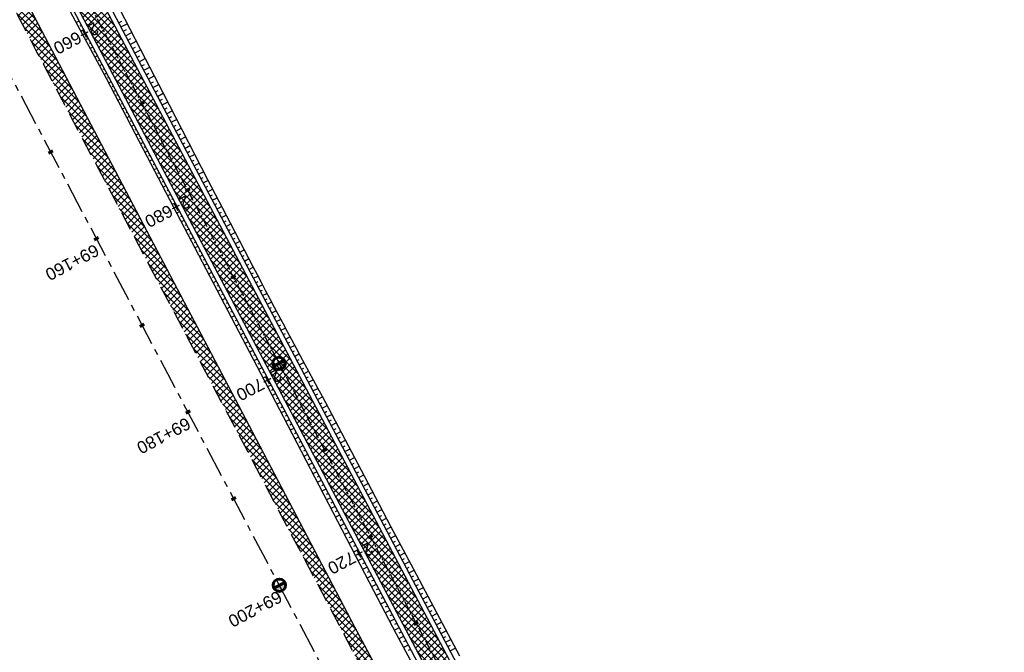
# Model space of a CAD drawing. Header units: metres. Extents: x 7529682 to 7533704, y 5721210 to 5727842.
# Tile 25 of 64: x 7530948 to 7531049, y 5725385 to 5725450. Entities that reach past the tile are written whole.
import ezdxf

# ---------------------------------------------------------------- set-up
doc = ezdxf.new("R2010")
doc.units = ezdxf.units.M
doc.linetypes.add('CENTER', pattern=[50.8, 31.75, -6.35, 6.35, -6.35])
doc.linetypes.add('HIDDEN', pattern=[9.525, 6.35, -3.175])
for name, color, linetype in [('C-DROGI-SYTUACJA-ETYKIETY', 7, 'Continuous'), ('D-hatch-pobocza', 131, 'Continuous'), ('D-pobocza', 7, 'Continuous'), ('D-skarpa', 7, 'Continuous'), ('D-skarpa-kreskowanie', 7, 'Continuous')]:
    doc.layers.add(name, color=color, linetype=linetype)
doc.layers.add('D-hatch-ciag-pieszo-rowerowy', color=7, linetype='Continuous', lineweight=13, true_color=0xff9f80)
for name, color, linetype, lineweight in [('D-krawędzie', 7, 'Continuous', 30), ('D-obrzeża', 7, 'Continuous', 30), ('D-oś', 10, 'CENTER', 30)]:
    doc.layers.add(name, color=color, linetype=linetype, lineweight=lineweight)
doc.layers.add('poprzeczki', color=7, linetype='Continuous', true_color=0x0000c7)
doc.styles.get("Standard").update_dxf_attribs({"font": 'arial.ttf'})
pattern_1 = [(45, (0, 0), (-0.33675960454, 0.33675960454), []), (135, (0, 0), (-0.33675960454, -0.33675960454), [])]

# ---------------------------------------------------------------- blocks, each defined once
blk = doc.blocks.new('kilometraz')
at = {"linetype": 'ByBlock', "lineweight": -2}
blk.add_hatch(color=0, dxfattribs=at).paths.add_polyline_path([(0, -0.28125, 0.41421356), (0.28125, 0, 0.41421356), (0, 0.28125)])
at = {"color": 0, "linetype": 'ByBlock', "lineweight": -2}
blk.add_line((0, 0.28125), (0, -0.28125), dxfattribs=at)
blk.add_circle((0, 0), 0.28125, dxfattribs=at)
blk = doc.blocks.new('AeccTickLine')
at = {"color": 0, "linetype": 'ByBlock', "lineweight": -2}
blk.add_line((0, 1), (0, -1), dxfattribs=at)

msp = doc.modelspace()

# ---------------------------------------------------------------- hatches: boundary and pattern name
at = {"layer": 'D-hatch-ciag-pieszo-rowerowy'}
h = msp.add_hatch(dxfattribs=at)
h.set_pattern_fill('ANSI37', color=256, scale=0.15, style=0)
h.set_pattern_definition(pattern_1)
h.paths.add_polyline_path([(7530928.44, 5725505.45), (7530927.18, 5725505.16), (7530956.38, 5725449.59), (7530965.55, 5725432.2), (7530966.88, 5725432.36), (7530957.48, 5725450.18)])
h.paths.add_polyline_path([(7530927.18, 5725505.16), (7530925.92, 5725504.87), (7530955.27, 5725449.01), (7530964.22, 5725432.04), (7530965.55, 5725432.2), (7530956.38, 5725449.59)])
h = msp.add_hatch(dxfattribs=at)
h.set_pattern_fill('ANSI37', color=256, scale=0.15, style=0)
h.set_pattern_definition(pattern_1)
h.paths.add_polyline_path([(7530966.88, 5725432.36), (7530965.55, 5725432.2), (7530999.63, 5725367.56), (7531003.47, 5725360.29), (7531004.68, 5725360.68), (7531000.74, 5725368.14)])
h.paths.add_polyline_path([(7530965.55, 5725432.2), (7530964.22, 5725432.04), (7530998.53, 5725366.97), (7531002.27, 5725359.89), (7531003.47, 5725360.29), (7530999.63, 5725367.56)])
at = {"layer": 'D-hatch-pobocza'}
h = msp.add_hatch(dxfattribs=at)
h.set_pattern_fill('ANSI37', color=256, scale=0.15, style=0)
h.set_pattern_definition(pattern_1)
h.paths.add_polyline_path([(7531057.01, 5725246.72), (7531044.19, 5725271.11), (7531030.97, 5725296.42), (7531019.37, 5725318.31), (7531007.54, 5725340.71), (7530994.47, 5725365.47), (7530982.58, 5725387.65), (7530971.81, 5725408.22), (7530959.96, 5725430.76), (7530944.54, 5725460.14), (7530935.92, 5725477.07), (7530923.1, 5725500.31), (7530908, 5725529.49), (7530889.66, 5725563.38), (7530889.59, 5725561.26), (7530918.17, 5725507.18), (7530950.16, 5725446.31), (7530993.42, 5725364.26), (7531022.77, 5725308.72), (7531053.81, 5725249.87), (7531081.17, 5725197.87), (7531103.9, 5725154.54), (7531128.12, 5725108.45), (7531149.32, 5725068.21), (7531151.44, 5725067.36), (7531152, 5725067.29), (7531141.2, 5725086.69), (7531129.87, 5725108.78), (7531118.46, 5725130.11), (7531107.39, 5725151.39), (7531095.36, 5725174.01), (7531083.61, 5725196.49), (7531071.56, 5725218.8)])

# ---------------------------------------------------------------- linework, layer by layer
at = {"layer": 'D-krawędzie', "linetype": 'HIDDEN', "ltscale": 0.3, "flags": 128}
msp.add_lwpolyline([(7530572.01, 5726166.06), (7530599.74, 5726113.52), (7530641.56, 5726032.01), (7530660.96, 5725995.07), (7530689.13, 5725941.54), (7530707.34, 5725907.03), (7530725.26, 5725873.09), (7530743.97, 5725837.65), (7530770.53, 5725787.12), (7530787.86, 5725754.27), (7530809.9, 5725712.54), (7530824.74, 5725684.39), (7530840.86, 5725653.69), (7530860.68, 5725616.15), (7530865.28, 5725607.39), (7530878.05, 5725583.08), (7530918.17, 5725507.18), (7530950.16, 5725446.31), (7530993.42, 5725364.26), (7531022.77, 5725308.72), (7531053.81, 5725249.87), (7531081.17, 5725197.87), (7531103.9, 5725154.54), (7531128.12, 5725108.45), (7531149.3, 5725068.25), (7531167.38, 5725033.77), (7531197.16, 5724976.99), (7531228.15, 5724918.03), (7531253.15, 5724870.49), (7531286.8, 5724806.65), (7531306.74, 5724768.66), (7531335.09, 5724714.65), (7531357.32, 5724672.44), (7531373.64, 5724641.45), (7531392.16, 5724606), (7531418.48, 5724555.85), (7531439.73, 5724515.58), (7531476.36, 5724446.19), (7531491.8, 5724416.76), (7531531.9, 5724339.93), (7531557.23, 5724291.66), (7531569.85, 5724267.58), (7531591.38, 5724226.55), (7531610, 5724191.1), (7531616.88, 5724178), (7531629.98, 5724153.03), (7531641.01, 5724132.02), (7531664.91, 5724087.62), (7531677.64, 5724064.79), (7531683.11, 5724054.99), (7531686.75, 5724048.18), (7531695.45, 5724031.7), (7531703.75, 5724015.92), (7531709.21, 5724005.51), (7531719.39, 5723986.15), (7531726.3, 5723973), (7531732.74, 5723960.74), (7531735.13, 5723956.19)], dxfattribs=at)
at = {"layer": 'D-obrzeża'}
for points in [[(7531033.91, 5725306.16), (7531023.95, 5725324.3, -0.004067), (7531021.63, 5725328.6), (7531000.74, 5725368.14), (7530957.48, 5725450.18), (7530925.49, 5725511.05), (7530911.47, 5725537.57, -0.113466), (7530908.01, 5725550.56), (7530907.84, 5725555.51, 0.112773), (7530906.7, 5725559.81), (7530903.6, 5725565.72, -0.119345), (7530903.02, 5725568.01), (7530902.99, 5725572.11)], [(7530898.54, 5725569.98), (7530903.16, 5725561.18, -0.112773), (7530905.44, 5725552.57), (7530905.53, 5725549.9, 0.113466), (7530908.99, 5725536.91), (7530923.28, 5725509.89), (7530955.27, 5725449.01), (7530998.53, 5725366.97), (7531019.43, 5725327.41, 0.004067), (7531021.74, 5725323.12), (7531031.71, 5725304.98, -0.004228)]]:
    msp.add_lwpolyline(points, format="xyb", dxfattribs=at)
at = {"layer": 'D-oś', "ltscale": 0.1}
msp.add_lwpolyline([(7531164.28, 5725032.14), (7531146.2, 5725066.62), (7531125.03, 5725106.82), (7531100.8, 5725152.91), (7531078.07, 5725196.25), (7531050.71, 5725248.24), (7531019.67, 5725307.08), (7530990.32, 5725362.63), (7530947.07, 5725444.68), (7530915.08, 5725505.55), (7530874.95, 5725581.45)], dxfattribs=at)
at = {"layer": 'D-oś', "ltscale": 0.03}
msp.add_lwpolyline([(7530894.64, 5725580.1), (7530904.4, 5725561.51, -0.112773), (7530906.68, 5725552.89), (7530906.77, 5725550.23, 0.113466), (7530910.23, 5725537.24), (7530924.39, 5725510.47), (7530956.38, 5725449.59), (7530999.63, 5725367.56), (7531020.53, 5725328, 0.004067), (7531022.84, 5725323.71), (7531022.84, 5725323.71), (7531032.81, 5725305.57, -0.004228)], format="xyb", dxfattribs=at)
at = {"layer": 'D-pobocza'}
for points in [[(7530898.09, 5725569.77), (7530902.72, 5725560.95, -0.112773), (7530904.94, 5725552.55), (7530905.04, 5725549.77, 0.113466), (7530908.5, 5725536.78), (7530922.84, 5725509.65), (7530954.83, 5725448.78), (7530998.08, 5725366.74), (7531018.99, 5725327.17, 0.004067), (7531021.3, 5725322.88), (7531031.27, 5725304.74, -0.004228)], [(7531034.35, 5725306.4), (7531024.39, 5725324.54, -0.004067), (7531022.07, 5725328.83), (7531001.18, 5725368.37), (7530957.93, 5725450.41), (7530925.93, 5725511.28), (7530911.97, 5725537.71, -0.113466), (7530908.51, 5725550.7), (7530908.34, 5725555.52, 0.112773), (7530907.14, 5725560.04), (7530903.03, 5725567.89)]]:
    msp.add_lwpolyline(points, format="xyb", dxfattribs=at)
msp.add_lwpolyline([(7531149.32, 5725068.21), (7531151.44, 5725067.36), (7531152, 5725067.29), (7531141.2, 5725086.69), (7531129.87, 5725108.78), (7531118.46, 5725130.11), (7531107.39, 5725151.39), (7531095.36, 5725174.01), (7531083.61, 5725196.49), (7531071.56, 5725218.8), (7531057.01, 5725246.72), (7531044.19, 5725271.11), (7531030.97, 5725296.42), (7531019.37, 5725318.31), (7531007.54, 5725340.71), (7530994.47, 5725365.47), (7530982.58, 5725387.65), (7530971.81, 5725408.22), (7530959.96, 5725430.76), (7530944.54, 5725460.14), (7530935.92, 5725477.07), (7530923.1, 5725500.31), (7530908, 5725529.49), (7530889.66, 5725563.38)], dxfattribs=at)
at = {"layer": 'D-skarpa', "linetype": 'Continuous'}
msp.add_lwpolyline([(7530949.63, 5725457.79), (7530954.54, 5725448.63), (7530956.73, 5725444.57), (7530957.25, 5725443.6), (7530961.37, 5725435.72), (7530963.69, 5725431.29), (7530972.95, 5725413.56), (7530975.27, 5725409.13), (7530984.48, 5725391.38), (7530986.82, 5725386.96), (7530989.17, 5725382.54)], dxfattribs=at)
msp.add_lwpolyline([(7530958.58, 5725450.75), (7530960.7, 5725446.67), (7530961.2, 5725445.69), (7530962.99, 5725442.22), (7530967.55, 5725433.32), (7530969.88, 5725428.9), (7530972.19, 5725424.46, 0.005617), (7530979.24, 5725411.23), (7530981.58, 5725406.81), (7530983.91, 5725402.38), (7530986.24, 5725397.96), (7530988.59, 5725393.55), (7530993.25, 5725384.7)], format="xyb", dxfattribs=at)
at = {"layer": 'D-skarpa-kreskowanie', "linetype": 'Continuous'}
for p, q in [((7530954.45, 5725449.5, 107.54), (7530954.16, 5725449.35, 107.32)), ((7530954.68, 5725449.06, 107.53), (7530954.54, 5725448.98, 107.42)), ((7530958.49, 5725449.34, 107.65), (7530958.81, 5725449.51, 107.41)), ((7530958.72, 5725448.9, 107.65), (7530959.37, 5725449.24, 107.16)), ((7530954.92, 5725448.61, 107.53), (7530954.63, 5725448.46, 107.32)), ((7530955.15, 5725448.17, 107.53), (7530955.01, 5725448.1, 107.42)), ((7530958.96, 5725448.46, 107.65), (7530959.28, 5725448.63, 107.41)), ((7530959.19, 5725448.01, 107.65), (7530959.83, 5725448.35, 107.16)), ((7530955.38, 5725447.73, 107.52), (7530955.11, 5725447.58, 107.32)), ((7530955.62, 5725447.29, 107.52), (7530955.48, 5725447.22, 107.42)), ((7530959.42, 5725447.57, 107.64), (7530959.74, 5725447.74, 107.4)), ((7530959.66, 5725447.13, 107.64), (7530960.29, 5725447.46, 107.16)), ((7530955.85, 5725446.84, 107.52), (7530955.58, 5725446.7, 107.32)), ((7530956.08, 5725446.4, 107.52), (7530955.95, 5725446.33, 107.42)), ((7530956.32, 5725445.96, 107.51), (7530956.05, 5725445.82, 107.32)), ((7530959.89, 5725446.69, 107.64), (7530960.21, 5725446.85, 107.4)), ((7530960.12, 5725446.24, 107.64), (7530960.75, 5725446.58, 107.16)), ((7530960.36, 5725445.8, 107.63), (7530960.67, 5725445.97, 107.4)), ((7530956.55, 5725445.52, 107.51), (7530956.42, 5725445.45, 107.41)), ((7530956.78, 5725445.08, 107.51), (7530956.53, 5725444.94, 107.32)), ((7530960.59, 5725445.36, 107.63), (7530961.21, 5725445.68, 107.16)), ((7530960.82, 5725444.92, 107.63), (7530961.13, 5725445.08, 107.4)), ((7530957.02, 5725444.63, 107.51), (7530956.89, 5725444.57, 107.41)), ((7530957.25, 5725444.19, 107.5), (7530957, 5725444.06, 107.32)), ((7530961.06, 5725444.48, 107.63), (7530961.66, 5725444.8, 107.17)), ((7530961.29, 5725444.03, 107.63), (7530961.59, 5725444.19, 107.41)), ((7530961.52, 5725443.59, 107.64), (7530962.12, 5725443.91, 107.18)), ((7530957.48, 5725443.75, 107.5), (7530957.36, 5725443.68, 107.41)), ((7530957.71, 5725443.31, 107.5), (7530957.47, 5725443.18, 107.32)), ((7530957.95, 5725442.86, 107.5), (7530957.82, 5725442.8, 107.41)), ((7530961.75, 5725443.15, 107.64), (7530962.05, 5725443.31, 107.41)), ((7530961.99, 5725442.71, 107.64), (7530962.58, 5725443.02, 107.19)), ((7530958.18, 5725442.42, 107.5), (7530957.93, 5725442.29, 107.32)), ((7530958.41, 5725441.98, 107.51), (7530958.29, 5725441.91, 107.41)), ((7530962.22, 5725442.26, 107.64), (7530962.51, 5725442.42, 107.42)), ((7530962.45, 5725441.82, 107.64), (7530963.04, 5725442.13, 107.2)), ((7530958.65, 5725441.54, 107.51), (7530958.4, 5725441.4, 107.32)), ((7530958.88, 5725441.1, 107.51), (7530958.75, 5725441.03, 107.41)), ((7530962.69, 5725441.38, 107.64), (7530962.98, 5725441.53, 107.43)), ((7530962.92, 5725440.94, 107.65), (7530963.49, 5725441.24, 107.21)), ((7530959.11, 5725440.65, 107.51), (7530958.86, 5725440.52, 107.32)), ((7530959.35, 5725440.21, 107.51), (7530959.22, 5725440.14, 107.42)), ((7530963.15, 5725440.49, 107.65), (7530963.44, 5725440.64, 107.43)), ((7530963.39, 5725440.05, 107.65), (7530963.95, 5725440.35, 107.23)), ((7530959.58, 5725439.77, 107.51), (7530959.32, 5725439.63, 107.32)), ((7530959.81, 5725439.33, 107.52), (7530959.68, 5725439.26, 107.42)), ((7530960.05, 5725438.88, 107.52), (7530959.78, 5725438.75, 107.32)), ((7530963.62, 5725439.61, 107.65), (7530963.9, 5725439.76, 107.44)), ((7530963.85, 5725439.17, 107.65), (7530964.4, 5725439.46, 107.24)), ((7530964.09, 5725438.73, 107.65), (7530964.36, 5725438.87, 107.45)), ((7530960.28, 5725438.44, 107.52), (7530960.15, 5725438.37, 107.42)), ((7530960.51, 5725438, 107.52), (7530960.25, 5725437.86, 107.32)), ((7530964.32, 5725438.28, 107.66), (7530964.86, 5725438.57, 107.25)), ((7530964.55, 5725437.84, 107.66), (7530964.82, 5725437.98, 107.46)), ((7530960.75, 5725437.56, 107.52), (7530960.61, 5725437.49, 107.42)), ((7530960.98, 5725437.11, 107.52), (7530960.71, 5725436.97, 107.32)), ((7530964.79, 5725437.4, 107.66), (7530965.32, 5725437.68, 107.26)), ((7530965.02, 5725436.96, 107.66), (7530965.28, 5725437.09, 107.46)), ((7530961.21, 5725436.67, 107.53), (7530961.08, 5725436.6, 107.42)), ((7530961.45, 5725436.23, 107.53), (7530961.17, 5725436.09, 107.32)), ((7530965.25, 5725436.51, 107.66), (7530965.77, 5725436.79, 107.27)), ((7530965.49, 5725436.07, 107.66), (7530965.74, 5725436.21, 107.47)), ((7530965.72, 5725435.63, 107.66), (7530966.23, 5725435.9, 107.28)), ((7530961.68, 5725435.79, 107.53), (7530961.54, 5725435.72, 107.43)), ((7530961.91, 5725435.35, 107.53), (7530961.64, 5725435.2, 107.32)), ((7530962.15, 5725434.9, 107.53), (7530962.01, 5725434.83, 107.43)), ((7530965.95, 5725435.19, 107.67), (7530966.2, 5725435.32, 107.48)), ((7530966.19, 5725434.74, 107.67), (7530966.68, 5725435.01, 107.29)), ((7530962.38, 5725434.46, 107.53), (7530962.1, 5725434.31, 107.32)), ((7530962.61, 5725434.02, 107.53), (7530962.47, 5725433.95, 107.43)), ((7530966.42, 5725434.3, 107.67), (7530966.67, 5725434.43, 107.48)), ((7530966.65, 5725433.86, 107.67), (7530967.14, 5725434.12, 107.3)), ((7530962.84, 5725433.58, 107.54), (7530962.57, 5725433.43, 107.33)), ((7530963.08, 5725433.13, 107.54), (7530962.94, 5725433.06, 107.43)), ((7530966.89, 5725433.42, 107.67), (7530967.13, 5725433.54, 107.49)), ((7530967.12, 5725432.98, 107.67), (7530967.6, 5725433.23, 107.31)), ((7530963.31, 5725432.69, 107.54), (7530963.03, 5725432.54, 107.33)), ((7530963.54, 5725432.25, 107.54), (7530963.4, 5725432.17, 107.43)), ((7530963.78, 5725431.81, 107.54), (7530963.49, 5725431.66, 107.33)), ((7530967.35, 5725432.53, 107.68), (7530967.59, 5725432.66, 107.5)), ((7530967.58, 5725432.09, 107.68), (7530968.06, 5725432.34, 107.32)), ((7530964.01, 5725431.36, 107.54), (7530963.87, 5725431.29, 107.44)), ((7530964.24, 5725430.92, 107.55), (7530963.96, 5725430.77, 107.33)), ((7530967.82, 5725431.65, 107.68), (7530968.06, 5725431.78, 107.5)), ((7530968.05, 5725431.21, 107.68), (7530968.53, 5725431.46, 107.32)), ((7530968.28, 5725430.76, 107.68), (7530968.52, 5725430.89, 107.5)), ((7530964.48, 5725430.48, 107.55), (7530964.33, 5725430.4, 107.44)), ((7530964.71, 5725430.04, 107.55), (7530964.42, 5725429.88, 107.33)), ((7530968.52, 5725430.32, 107.68), (7530969, 5725430.58, 107.32)), ((7530968.75, 5725429.88, 107.69), (7530968.99, 5725430.01, 107.5)), ((7530964.94, 5725429.6, 107.55), (7530964.8, 5725429.52, 107.44)), ((7530965.18, 5725429.15, 107.55), (7530964.88, 5725429, 107.33)), ((7530968.98, 5725429.44, 107.69), (7530969.47, 5725429.69, 107.32)), ((7530969.22, 5725428.99, 107.69), (7530969.46, 5725429.12, 107.51)), ((7530969.45, 5725428.55, 107.69), (7530969.93, 5725428.81, 107.33)), ((7530965.41, 5725428.71, 107.55), (7530965.26, 5725428.63, 107.44)), ((7530965.64, 5725428.27, 107.56), (7530965.35, 5725428.11, 107.33)), ((7530965.88, 5725427.83, 107.56), (7530965.73, 5725427.75, 107.44)), ((7530969.68, 5725428.11, 107.69), (7530969.92, 5725428.24, 107.51)), ((7530969.92, 5725427.67, 107.69), (7530970.39, 5725427.92, 107.33)), ((7530966.11, 5725427.38, 107.56), (7530965.81, 5725427.23, 107.33)), ((7530966.34, 5725426.94, 107.56), (7530966.19, 5725426.86, 107.45)), ((7530970.15, 5725427.23, 107.69), (7530970.39, 5725427.35, 107.52)), ((7530970.38, 5725426.78, 107.7), (7530970.85, 5725427.03, 107.34)), ((7530966.58, 5725426.5, 107.56), (7530966.27, 5725426.34, 107.33)), ((7530966.81, 5725426.06, 107.56), (7530966.66, 5725425.98, 107.45)), ((7530970.62, 5725426.34, 107.7), (7530970.85, 5725426.46, 107.52)), ((7530970.85, 5725425.9, 107.7), (7530971.31, 5725426.14, 107.35)), ((7530967.04, 5725425.62, 107.56), (7530966.74, 5725425.45, 107.33)), ((7530967.28, 5725425.17, 107.57), (7530967.12, 5725425.09, 107.45)), ((7530971.08, 5725425.46, 107.7), (7530971.31, 5725425.58, 107.53)), ((7530971.32, 5725425.01, 107.7), (7530971.77, 5725425.26, 107.36)), ((7530967.51, 5725424.73, 107.57), (7530967.2, 5725424.57, 107.34)), ((7530967.74, 5725424.29, 107.57), (7530967.59, 5725424.21, 107.45)), ((7530967.98, 5725423.85, 107.57), (7530967.66, 5725423.68, 107.34)), ((7530971.55, 5725424.57, 107.7), (7530971.78, 5725424.69, 107.53)), ((7530971.78, 5725424.13, 107.71), (7530972.23, 5725424.37, 107.37)), ((7530972.02, 5725423.69, 107.71), (7530972.24, 5725423.81, 107.54)), ((7530968.21, 5725423.4, 107.57), (7530968.05, 5725423.32, 107.45)), ((7530968.44, 5725422.96, 107.57), (7530968.13, 5725422.8, 107.34)), ((7530972.25, 5725423.25, 107.71), (7530972.69, 5725423.48, 107.37)), ((7530972.48, 5725422.8, 107.71), (7530972.7, 5725422.92, 107.54)), ((7530968.67, 5725422.52, 107.58), (7530968.52, 5725422.44, 107.46)), ((7530968.91, 5725422.08, 107.58), (7530968.59, 5725421.91, 107.34)), ((7530972.72, 5725422.36, 107.71), (7530973.15, 5725422.59, 107.38)), ((7530972.95, 5725421.92, 107.71), (7530973.17, 5725422.03, 107.55)), ((7530969.14, 5725421.63, 107.58), (7530968.98, 5725421.55, 107.46)), ((7530969.37, 5725421.19, 107.58), (7530969.05, 5725421.02, 107.34)), ((7530969.61, 5725420.75, 107.58), (7530969.45, 5725420.66, 107.46)), ((7530973.18, 5725421.48, 107.72), (7530973.61, 5725421.7, 107.39)), ((7530973.41, 5725421.03, 107.72), (7530973.63, 5725421.15, 107.55)), ((7530973.65, 5725420.59, 107.72), (7530974.07, 5725420.82, 107.4)), ((7530969.84, 5725420.31, 107.58), (7530969.52, 5725420.14, 107.34)), ((7530970.07, 5725419.87, 107.59), (7530969.91, 5725419.78, 107.46)), ((7530973.88, 5725420.15, 107.72), (7530974.09, 5725420.26, 107.56)), ((7530974.11, 5725419.71, 107.72), (7530974.54, 5725419.93, 107.4)), ((7530970.31, 5725419.42, 107.59), (7530969.98, 5725419.25, 107.34)), ((7530970.54, 5725418.98, 107.59), (7530970.38, 5725418.89, 107.46)), ((7530974.35, 5725419.26, 107.72), (7530974.56, 5725419.38, 107.56)), ((7530974.58, 5725418.82, 107.72), (7530975.01, 5725419.05, 107.4)), ((7530970.77, 5725418.54, 107.59), (7530970.44, 5725418.36, 107.34)), ((7530971.01, 5725418.1, 107.59), (7530970.84, 5725418.01, 107.47)), ((7530974.81, 5725418.38, 107.73), (7530975.03, 5725418.49, 107.57)), ((7530975.05, 5725417.94, 107.73), (7530975.48, 5725418.16, 107.4)), ((7530971.24, 5725417.65, 107.59), (7530970.91, 5725417.48, 107.34)), ((7530971.47, 5725417.21, 107.59), (7530971.31, 5725417.12, 107.47)), ((7530971.71, 5725416.77, 107.6), (7530971.37, 5725416.59, 107.34)), ((7530975.28, 5725417.5, 107.73), (7530975.5, 5725417.61, 107.57)), ((7530975.51, 5725417.05, 107.73), (7530975.95, 5725417.28, 107.4)), ((7530971.94, 5725416.33, 107.6), (7530971.77, 5725416.24, 107.47)), ((7530972.17, 5725415.88, 107.6), (7530971.83, 5725415.71, 107.34)), ((7530975.75, 5725416.61, 107.73), (7530975.96, 5725416.73, 107.57)), ((7530975.98, 5725416.17, 107.73), (7530976.42, 5725416.4, 107.4)), ((7530976.21, 5725415.73, 107.74), (7530976.43, 5725415.84, 107.57)), ((7530972.41, 5725415.44, 107.6), (7530972.24, 5725415.35, 107.47)), ((7530972.64, 5725415, 107.6), (7530972.3, 5725414.82, 107.34)), ((7530976.45, 5725415.28, 107.74), (7530976.89, 5725415.52, 107.4)), ((7530976.68, 5725414.84, 107.74), (7530976.9, 5725414.96, 107.57)), ((7530972.87, 5725414.56, 107.6), (7530972.7, 5725414.47, 107.47)), ((7530973.11, 5725414.12, 107.61), (7530972.76, 5725413.93, 107.35)), ((7530976.91, 5725414.4, 107.74), (7530977.37, 5725414.64, 107.4)), ((7530977.15, 5725413.96, 107.74), (7530977.38, 5725414.08, 107.57)), ((7530977.38, 5725413.51, 107.74), (7530977.85, 5725413.76, 107.39)), ((7530973.34, 5725413.67, 107.61), (7530973.17, 5725413.58, 107.48)), ((7530973.57, 5725413.23, 107.61), (7530973.22, 5725413.05, 107.35)), ((7530973.81, 5725412.79, 107.61), (7530973.63, 5725412.7, 107.48)), ((7530977.61, 5725413.07, 107.75), (7530977.85, 5725413.2, 107.56)), ((7530977.85, 5725412.63, 107.75), (7530978.33, 5725412.89, 107.38)), ((7530974.04, 5725412.35, 107.61), (7530973.69, 5725412.16, 107.35)), ((7530974.27, 5725411.9, 107.61), (7530974.1, 5725411.81, 107.48)), ((7530978.08, 5725412.19, 107.75), (7530978.33, 5725412.32, 107.56)), ((7530978.31, 5725411.75, 107.75), (7530978.81, 5725412.01, 107.37)), ((7530974.5, 5725411.46, 107.62), (7530974.15, 5725411.28, 107.35)), ((7530974.74, 5725411.02, 107.62), (7530974.56, 5725410.93, 107.48)), ((7530978.55, 5725411.3, 107.75), (7530978.8, 5725411.44, 107.56)), ((7530978.78, 5725410.86, 107.75), (7530979.29, 5725411.13, 107.37)), ((7530974.97, 5725410.58, 107.62), (7530974.62, 5725410.39, 107.35)), ((7530975.2, 5725410.14, 107.62), (7530975.03, 5725410.04, 107.49)), ((7530979.01, 5725410.42, 107.75), (7530979.27, 5725410.55, 107.56)), ((7530979.24, 5725409.98, 107.76), (7530979.76, 5725410.25, 107.37)), ((7530975.44, 5725409.69, 107.62), (7530975.08, 5725409.5, 107.35)), ((7530975.67, 5725409.25, 107.62), (7530975.49, 5725409.16, 107.49)), ((7530975.9, 5725408.81, 107.62), (7530975.54, 5725408.62, 107.35)), ((7530979.48, 5725409.53, 107.76), (7530979.74, 5725409.67, 107.56)), ((7530979.71, 5725409.09, 107.76), (7530980.23, 5725409.36, 107.37)), ((7530979.94, 5725408.65, 107.76), (7530980.2, 5725408.79, 107.57)), ((7530976.14, 5725408.37, 107.63), (7530975.95, 5725408.27, 107.49)), ((7530976.37, 5725407.92, 107.63), (7530976, 5725407.73, 107.35)), ((7530980.18, 5725408.21, 107.76), (7530980.7, 5725408.48, 107.37)), ((7530980.41, 5725407.77, 107.76), (7530980.67, 5725407.9, 107.57)), ((7530976.6, 5725407.48, 107.63), (7530976.42, 5725407.38, 107.49)), ((7530976.84, 5725407.04, 107.63), (7530976.46, 5725406.84, 107.35)), ((7530980.64, 5725407.32, 107.77), (7530981.16, 5725407.6, 107.37)), ((7530980.88, 5725406.88, 107.77), (7530981.14, 5725407.02, 107.57)), ((7530981.11, 5725406.44, 107.77), (7530981.63, 5725406.71, 107.38)), ((7530977.07, 5725406.6, 107.63), (7530976.88, 5725406.5, 107.49)), ((7530977.3, 5725406.15, 107.63), (7530976.92, 5725405.95, 107.35)), ((7530977.54, 5725405.71, 107.64), (7530977.34, 5725405.61, 107.49)), ((7530981.34, 5725406, 107.77), (7530981.6, 5725406.13, 107.57)), ((7530981.58, 5725405.55, 107.77), (7530982.1, 5725405.83, 107.38)), ((7530977.77, 5725405.27, 107.64), (7530977.38, 5725405.07, 107.35)), ((7530978, 5725404.83, 107.64), (7530977.81, 5725404.73, 107.49)), ((7530981.81, 5725405.11, 107.77), (7530982.07, 5725405.25, 107.58)), ((7530982.04, 5725404.67, 107.78), (7530982.56, 5725404.94, 107.39)), ((7530978.24, 5725404.39, 107.64), (7530977.84, 5725404.18, 107.34)), ((7530978.47, 5725403.94, 107.64), (7530978.27, 5725403.84, 107.49)), ((7530982.28, 5725404.23, 107.78), (7530982.53, 5725404.36, 107.58)), ((7530982.51, 5725403.78, 107.78), (7530983.03, 5725404.06, 107.39)), ((7530978.7, 5725403.5, 107.64), (7530978.3, 5725403.29, 107.34)), ((7530978.94, 5725403.06, 107.65), (7530978.74, 5725402.95, 107.49)), ((7530982.74, 5725403.34, 107.78), (7530983, 5725403.48, 107.59)), ((7530982.98, 5725402.9, 107.78), (7530983.49, 5725403.17, 107.39)), ((7530979.17, 5725402.62, 107.65), (7530978.76, 5725402.4, 107.34)), ((7530979.4, 5725402.17, 107.65), (7530979.2, 5725402.07, 107.49)), ((7530979.64, 5725401.73, 107.65), (7530979.23, 5725401.52, 107.34)), ((7530983.21, 5725402.46, 107.78), (7530983.47, 5725402.59, 107.59)), ((7530983.44, 5725402.02, 107.78), (7530983.96, 5725402.29, 107.4)), ((7530983.68, 5725401.57, 107.79), (7530983.93, 5725401.71, 107.59)), ((7530979.87, 5725401.29, 107.65), (7530979.66, 5725401.18, 107.5)), ((7530980.1, 5725400.85, 107.65), (7530979.69, 5725400.63, 107.34)), ((7530983.91, 5725401.13, 107.79), (7530984.42, 5725401.4, 107.4)), ((7530984.14, 5725400.69, 107.79), (7530984.4, 5725400.82, 107.6)), ((7530980.33, 5725400.4, 107.65), (7530980.13, 5725400.29, 107.5)), ((7530980.57, 5725399.96, 107.66), (7530980.15, 5725399.74, 107.34)), ((7530984.38, 5725400.25, 107.79), (7530984.89, 5725400.52, 107.4)), ((7530984.61, 5725399.8, 107.79), (7530984.86, 5725399.94, 107.6)), ((7530980.8, 5725399.52, 107.66), (7530980.59, 5725399.41, 107.5)), ((7530981.03, 5725399.08, 107.66), (7530980.61, 5725398.85, 107.34)), ((7530984.84, 5725399.36, 107.79), (7530985.35, 5725399.63, 107.41)), ((7530985.07, 5725398.92, 107.8), (7530985.33, 5725399.05, 107.6)), ((7530985.31, 5725398.48, 107.8), (7530985.82, 5725398.75, 107.41)), ((7530981.27, 5725398.64, 107.66), (7530981.05, 5725398.52, 107.5)), ((7530981.5, 5725398.19, 107.66), (7530981.07, 5725397.96, 107.34)), ((7530981.73, 5725397.75, 107.66), (7530981.52, 5725397.64, 107.5)), ((7530985.54, 5725398.03, 107.8), (7530985.8, 5725398.17, 107.61)), ((7530985.77, 5725397.59, 107.8), (7530986.29, 5725397.86, 107.41)), ((7530981.97, 5725397.31, 107.67), (7530981.53, 5725397.08, 107.33)), ((7530982.2, 5725396.87, 107.67), (7530981.98, 5725396.75, 107.5)), ((7530986.01, 5725397.15, 107.8), (7530986.27, 5725397.29, 107.61)), ((7530986.24, 5725396.71, 107.8), (7530986.76, 5725396.98, 107.41)), ((7530982.43, 5725396.42, 107.67), (7530981.99, 5725396.19, 107.33)), ((7530982.67, 5725395.98, 107.67), (7530982.44, 5725395.86, 107.5)), ((7530986.47, 5725396.27, 107.81), (7530986.73, 5725396.4, 107.61)), ((7530986.71, 5725395.82, 107.81), (7530987.23, 5725396.1, 107.41)), ((7530982.9, 5725395.54, 107.67), (7530982.45, 5725395.3, 107.33)), ((7530983.13, 5725395.1, 107.67), (7530982.91, 5725394.98, 107.5)), ((7530983.37, 5725394.65, 107.68), (7530982.91, 5725394.41, 107.33)), ((7530986.94, 5725395.38, 107.81), (7530987.2, 5725395.52, 107.61)), ((7530987.17, 5725394.94, 107.81), (7530987.7, 5725395.22, 107.41)), ((7530987.41, 5725394.5, 107.81), (7530987.67, 5725394.64, 107.61)), ((7530983.6, 5725394.21, 107.68), (7530983.37, 5725394.09, 107.5)), ((7530983.83, 5725393.77, 107.68), (7530983.37, 5725393.53, 107.33)), ((7530987.64, 5725394.05, 107.81), (7530988.17, 5725394.34, 107.41)), ((7530987.87, 5725393.61, 107.81), (7530988.14, 5725393.75, 107.61)), ((7530984.07, 5725393.33, 107.68), (7530983.83, 5725393.2, 107.5)), ((7530984.3, 5725392.89, 107.68), (7530983.83, 5725392.64, 107.33)), ((7530988.11, 5725393.17, 107.82), (7530988.64, 5725393.45, 107.41)), ((7530988.34, 5725392.73, 107.82), (7530988.61, 5725392.87, 107.62)), ((7530984.77, 5725392, 107.68), (7530984.29, 5725391.75, 107.33)), ((7530984.53, 5725392.44, 107.68), (7530984.3, 5725392.32, 107.5)), ((7530988.57, 5725392.29, 107.82), (7530989.11, 5725392.57, 107.41)), ((7530988.81, 5725391.84, 107.82), (7530989.07, 5725391.98, 107.62)), ((7530989.04, 5725391.4, 107.82), (7530989.58, 5725391.68, 107.42)), ((7530985.23, 5725391.12, 107.69), (7530984.75, 5725390.86, 107.33)), ((7530985, 5725391.56, 107.69), (7530984.76, 5725391.43, 107.51)), ((7530985.47, 5725390.67, 107.69), (7530985.23, 5725390.55, 107.51)), ((7530989.27, 5725390.96, 107.82), (7530989.54, 5725391.1, 107.62)), ((7530989.51, 5725390.52, 107.83), (7530990.04, 5725390.8, 107.42)), ((7530985.7, 5725390.23, 107.69), (7530985.22, 5725389.98, 107.33)), ((7530985.93, 5725389.79, 107.69), (7530985.69, 5725389.66, 107.51)), ((7530989.74, 5725390.07, 107.83), (7530990.01, 5725390.22, 107.63)), ((7530989.97, 5725389.63, 107.83), (7530990.51, 5725389.91, 107.42)), ((7530986.16, 5725389.35, 107.69), (7530985.69, 5725389.1, 107.33)), ((7530986.4, 5725388.91, 107.7), (7530986.16, 5725388.78, 107.52)), ((7530990.2, 5725389.19, 107.83), (7530990.47, 5725389.33, 107.63)), ((7530990.44, 5725388.75, 107.83), (7530990.97, 5725389.03, 107.43)), ((7530986.63, 5725388.46, 107.7), (7530986.15, 5725388.21, 107.34)), ((7530986.86, 5725388.02, 107.7), (7530986.63, 5725387.9, 107.52)), ((7530990.67, 5725388.3, 107.83), (7530990.94, 5725388.45, 107.63)), ((7530990.9, 5725387.86, 107.84), (7530991.44, 5725388.14, 107.43)), ((7530987.1, 5725387.58, 107.7), (7530986.62, 5725387.33, 107.34)), ((7530987.33, 5725387.14, 107.7), (7530987.09, 5725387.01, 107.52)), ((7530987.56, 5725386.69, 107.7), (7530987.09, 5725386.44, 107.35)), ((7530991.14, 5725387.42, 107.84), (7530991.41, 5725387.56, 107.64)), ((7530991.37, 5725386.98, 107.84), (7530991.91, 5725387.26, 107.44)), ((7530991.6, 5725386.54, 107.84), (7530991.87, 5725386.68, 107.64)), ((7530987.8, 5725386.25, 107.71), (7530987.56, 5725386.13, 107.53)), ((7530988.03, 5725385.81, 107.71), (7530987.56, 5725385.56, 107.35)), ((7530991.84, 5725386.09, 107.84), (7530992.37, 5725386.37, 107.44)), ((7530992.07, 5725385.65, 107.84), (7530992.34, 5725385.79, 107.64)), ((7530988.26, 5725385.37, 107.71), (7530988.03, 5725385.24, 107.53)), ((7530992.3, 5725385.21, 107.84), (7530992.84, 5725385.49, 107.44))]:
    msp.add_line(p, q, dxfattribs=at)

# ---------------------------------------------------------------- block references
at = {"layer": 'C-DROGI-SYTUACJA-ETYKIETY', "color": 7, "linetype": 'Continuous', "lineweight": 60, "xscale": 0.25, "yscale": 0.25, "zscale": 0.25, "rotation": 297.8005548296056}
for p in [(7530951.57, 5725436.14), (7530956.23, 5725427.3), (7530960.89, 5725418.45), (7530965.56, 5725409.6), (7530970.22, 5725400.76)]:
    msp.add_blockref('AeccTickLine', p, dxfattribs=at)
at = {"layer": 'C-DROGI-SYTUACJA-ETYKIETY', "color": 10, "linetype": 'Continuous', "lineweight": 60, "xscale": 2.249999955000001, "yscale": 2.249999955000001, "zscale": 2.249999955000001, "rotation": 297.8005548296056}
msp.add_blockref('kilometraz', (7530974.89, 5725391.91), dxfattribs=at)
at = {"layer": 'poprzeczki', "color": 7, "linetype": 'Continuous', "lineweight": 60, "xscale": 0.25, "yscale": 0.25, "zscale": 0.25, "rotation": 297.8005548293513}
for p in [(7530960.86, 5725441.1), (7530965.52, 5725432.25), (7530970.18, 5725423.41), (7530979.51, 5725405.72), (7530984.18, 5725396.87), (7530988.84, 5725388.02)]:
    msp.add_blockref('AeccTickLine', p, dxfattribs=at)
at = {"layer": 'poprzeczki', "color": 10, "linetype": 'Continuous', "lineweight": 60, "xscale": 2.249999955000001, "yscale": 2.249999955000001, "zscale": 2.249999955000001, "rotation": 297.8005548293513}
msp.add_blockref('kilometraz', (7530974.85, 5725414.56), dxfattribs=at)

# ---------------------------------------------------------------- texts
at = {"layer": 'C-DROGI-SYTUACJA-ETYKIETY', "color": 7}
for s, rotation, p in [('2+660', 207.7238, (7530956.04, 5725449.44)), ('2+680', 207.8006, (7530965.36, 5725431.75)), ('69+160', 207.8006, (7530956.07, 5725426.79)), ('2+700', 207.8006, (7530974.69, 5725414.06)), ('69+180', 207.8006, (7530965.4, 5725409.1)), ('2+720', 207.8006, (7530984.02, 5725396.36)), ('69+200', 207.8006, (7530974.73, 5725391.41))]:
    msp.add_text(s, height=1.25, rotation=rotation, dxfattribs=at).set_placement(p)

doc.saveas('drawing.dxf')
